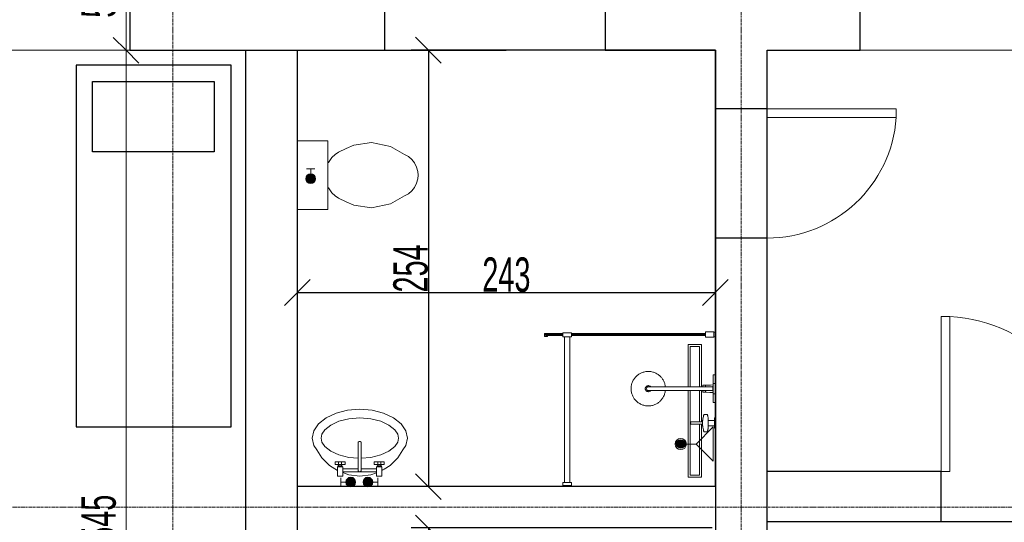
# Model space of a CAD drawing. Header units: millimetres. Extents: x -56965 to 15328, y -25411 to 16900.
# Tile 53 of 69: x -14872 to -9156, y -647 to 2273. Entities that reach past the tile are written whole.
import ezdxf
from ezdxf.lldxf.tags import DXFTag

# ---------------------------------------------------------------- set-up
doc = ezdxf.new("R2010")
doc.units = ezdxf.units.MM
doc.linetypes.add('Linia siatki', pattern=[22.225, 12.7, -3.175, 3.175, -3.175])
for name, color, linetype, lineweight in [('A-ANNO-DIMS', 7, 'Continuous', 5), ('A-ANNO-DIMS-100', 7, 'Continuous', 5), ('A-DETL-GENF', 7, 'Continuous', 5), ('A-DOOR', 7, 'Continuous', 5), ('A-WALL', 7, 'Continuous', 5), ('IS_Odbiorniki', 7, 'SOLID', 18), ('P-SANR-FIXT', 7, 'Continuous', 5), ('S-GRID', 7, 'Continuous', 5)]:
    doc.layers.add(name, color=color, linetype=linetype, lineweight=lineweight)
doc.layers.add('Default', color=7, linetype='Continuous')
doc.layers.add('IS_Ciepła_woda', color=1, linetype='DASHDOT', lineweight=30, true_color=0xff0000)
doc.styles.add('Arial_4', font='arial.ttf', dxfattribs={"width": 0.6, "height": 200})
tags = doc.linetypes.add('DASHDOT', pattern=[20, 10, -5, 0, -5]).pattern_tags.tags
tags[10:11] = [DXFTag(74, 4), DXFTag(75, 0), DXFTag(340, '0'), DXFTag(46, 0.0), DXFTag(50, 0.0), DXFTag(44, 0.0), DXFTag(45, 0.0)]
tags[8:9] = [DXFTag(74, 4), DXFTag(75, 0), DXFTag(340, '0'), DXFTag(46, 0.0), DXFTag(50, 0.0), DXFTag(44, 0.0), DXFTag(45, 0.0)]
tags[6:7] = [DXFTag(74, 4), DXFTag(75, 0), DXFTag(340, '0'), DXFTag(46, 0.0), DXFTag(50, 0.0), DXFTag(44, 0.0), DXFTag(45, 0.0)]
tags[4:5] = [DXFTag(74, 4), DXFTag(75, 0), DXFTag(340, '0'), DXFTag(46, 0.0), DXFTag(50, 0.0), DXFTag(44, 0.0), DXFTag(45, 0.0)]
tags = doc.linetypes.add('SOLID', pattern=[10, 10, 0]).pattern_tags.tags
tags[6:7] = [DXFTag(74, 4), DXFTag(75, 0), DXFTag(340, '0'), DXFTag(46, 0.0), DXFTag(50, 0.0), DXFTag(44, 0.0), DXFTag(45, 0.0)]
tags[4:5] = [DXFTag(74, 4), DXFTag(75, 0), DXFTag(340, '0'), DXFTag(46, 0.0), DXFTag(50, 0.0), DXFTag(44, 0.0), DXFTag(45, 0.0)]
doc.dimstyles.get("Standard").update_dxf_attribs({"dimtxt": 0.18, "dimasz": 0.18, "dimexe": 0.18, "dimexo": 0.0625, "dimgap": 0.09, "dimtad": 0, "dimtih": 1, "dimtoh": 1, "dimdec": 4, "dimzin": 0, "dimdsep": 46, "dimtxsty": 'Standard', "dimcen": 0.09, "dimadec": 0, "dimazin": 0, "dimtfac": 1, "dimtdec": 4, "dimtofl": 0, "dimtmove": 0, "dimatfit": 3, "dimfxl": 1, "dimtolj": 1, "dimtzin": 0, "dimarcsym": 0})
doc.dimstyles.new('standard_wielkość_otworów', dxfattribs={"dimscale": 304.8, "dimtxt": 204.05188, "dimasz": 0.492126, "dimexe": 0.328084, "dimexo": 0.0625, "dimgap": 0, "dimtad": 1, "dimdec": 0, "dimlfac": 0.1, "dimzin": 0, "dimdsep": 46, "dimtxsty": 'Arial_4', "dimblk1": 'OBLIQUE', "dimblk2": 'OBLIQUE', "dimsah": 1, "dimcen": 0.09, "dimazin": 0, "dimtfac": 1, "dimtdec": 4, "dimtix": 1, "dimtmove": 0, "dimatfit": 3, "dimfxl": 0.328084, "dimfxlon": 1, "dimtvp": 1, "dimtolj": 1, "dimtzin": 0, "dimarcsym": 2})

# ---------------------------------------------------------------- blocks, each defined once
blk = doc.blocks.new('M_Jednoskrzydłowe płytowe - 90-1438748-PARTER')
at = {"layer": 'A-DOOR'}
for p, q in [((399, 145), (399, 1045.2)), ((450, 1045.2), (399, 1045.2)), ((450, 145), (450, 1045.2)), ((450, 145), (399, 145))]:
    blk.add_line(p, q, dxfattribs=at)
blk.add_arc((450, 145), 901.7, 93.2424, 180, dxfattribs=at)
blk = doc.blocks.new('DIMBLOCK264-PARTER')
at = {"layer": 'A-ANNO-DIMS-100', "color": 250, "true_color": 0x303030, "transparency": 16777216}
for p, q in [((-14255, 2095.6), (-14330, 2170.6)), ((-14255, 2095.6), (-14355, 2095.6)), ((-14255, -3354.4), (-14255, 2095.6)), ((-14255, 2095.6), (-14180, 2020.6)), ((-14255, 2095.6), (-14155, 2095.6)), ((-14255, -3354.4), (-14330, -3279.4)), ((-14255, -3354.4), (-14355, -3354.4)), ((-14255, -3354.4), (-14180, -3429.4)), ((-14255, -3354.4), (-14155, -3354.4))]:
    blk.add_line(p, q, dxfattribs=at)
at = {"layer": 'A-ANNO-DIMS-100', "color": 0, "transparency": 16777216, "insert": (-14514.7, -766), "char_height": 200, "width": 327.739, "attachment_point": 1, "rotation": 90, "line_spacing_factor": 0.941778, "style": 'Arial_4'}
blk.add_mtext('545', dxfattribs=at)
blk = doc.blocks.new('_Oblique')
at = {"color": 0, "linetype": 'ByBlock', "lineweight": -2}
blk.add_line((-0.5, -0.5), (0.5, 0.5), dxfattribs=at)
blk = doc.blocks.new('DIMBLOCK265-PARTER')
at = {"layer": 'A-ANNO-DIMS-100', "color": 250, "true_color": 0x303030, "transparency": 16777216}
for p, q in [((-14255, 2655.6), (-14330, 2730.6)), ((-14255, 2655.6), (-14355, 2655.6)), ((-14255, 2095.6), (-14255, 2655.6)), ((-14255, 2655.6), (-14180, 2580.6)), ((-14255, 2655.6), (-14155, 2655.6)), ((-14255, 2095.6), (-14330, 2170.6)), ((-14255, 2095.6), (-14355, 2095.6)), ((-14255, 2095.6), (-14180, 2020.6)), ((-14255, 2095.6), (-14155, 2095.6))]:
    blk.add_line(p, q, dxfattribs=at)
at = {"layer": 'A-ANNO-DIMS-100', "color": 0, "transparency": 16777216, "insert": (-14514.7, 2284.6), "char_height": 200, "width": 218.492, "attachment_point": 1, "rotation": 90, "line_spacing_factor": 0.941778, "style": 'Arial_4'}
blk.add_mtext('56', dxfattribs=at)
blk = doc.blocks.new('Sanitary_Showers_Roca_T-500-Pack-Basic-Thermostatic - T-500 Pack Basic Thermostatic-822852-Rzut Parteru')
at = {"layer": 'A-DETL-GENF'}
for p, q in [((63, 0), (-4.7, 0)), ((-4.7, 0), (-4.7, -13)), ((85.3, 0), (63, 0)), ((155.3, 0), (85.3, 0)), ((-174.7, -47), (-175.3, -48)), ((-175.3, -48), (-175.3, -65.1)), ((-173.9, -46.4), (-174.7, -47)), ((-172.8, -45.9), (-173.9, -46.4)), ((-171.4, -45.4), (-172.8, -45.9)), ((-169.8, -44.9), (-171.4, -45.4)), ((-167.8, -44.5), (-169.8, -44.9)), ((-165.6, -44), (-167.8, -44.5)), ((-163.2, -43.6), (-165.6, -44)), ((-160.5, -43.2), (-163.2, -43.6)), ((-157.6, -42.8), (-160.5, -43.2)), ((-154.4, -42.5), (-157.6, -42.8)), ((-123.6, -0.1), (-154.7, -0.1)), ((-154.7, -0.1), (-154.7, -6.1)), ((-154.7, -6.1), (-140.7, -6.1)), ((-151.1, -42.2), (-154.4, -42.5)), ((-147.7, -41.9), (-151.1, -42.2)), ((-144.1, -41.7), (-147.7, -41.9)), ((-140.7, -41.5), (-144.1, -41.7)), ((-140.7, -6.1), (-140.7, -41.5)), ((-140.7, -6.1), (-108.7, -6.1)), ((-134.3, -41.3), (-140.7, -41.5)), ((-127.9, -41.2), (-134.3, -41.3)), ((-121.5, -41.2), (-127.9, -41.2)), ((-94.7, -0.1), (-123.6, -0.1)), ((-115.1, -41.3), (-121.5, -41.2)), ((-108.7, -41.5), (-115.1, -41.3)), ((-108.7, -41.5), (-108.7, -6.1)), ((-108.7, -6.1), (-94.7, -6.1)), ((-105.4, -41.7), (-108.7, -41.5)), ((-101.8, -41.9), (-105.4, -41.7)), ((-98.3, -42.2), (-101.8, -41.9)), ((-95, -42.5), (-98.3, -42.2)), ((-91.9, -42.8), (-95, -42.5)), ((-94.7, -6.1), (-94.7, -0.1)), ((-89, -43.2), (-91.9, -42.8)), ((-86.3, -43.6), (-89, -43.2)), ((-83.8, -44), (-86.3, -43.6)), ((-81.6, -44.4), (-83.8, -44)), ((-79.7, -44.9), (-81.6, -44.4)), ((-78, -45.4), (-79.7, -44.9)), ((-76.6, -45.9), (-78, -45.4)), ((-75.5, -46.4), (-76.6, -45.9)), ((-74.8, -46.9), (-75.5, -46.4)), ((-74.1, -48), (-74.8, -46.9)), ((-74.1, -65.1), (-74.1, -48)), ((-4.7, -13), (53.8, -13)), ((45.3, -0.1), (45.3, -12.1)), ((45.3, -12.1), (105.3, -12.1)), ((53.8, -13), (54, -29.1)), ((53.8, -13), (61.3, -13)), ((54, -29.1), (54, -31.8)), ((54, -31.8), (54.3, -52.5)), ((54.3, -52.5), (54.7, -73.3)), ((61.3, -12.1), (61.3, -14.6)), ((61.3, -14.6), (89.3, -14.6)), ((64.2, -57), (63.4, -57.2)), ((65, -56.7), (64.2, -57)), ((65, -14.6), (65, -73.3)), ((89.3, -12.1), (75.3, -12.1)), ((85.6, -73.3), (85.6, -14.6)), ((86.4, -56.9), (85.6, -56.7)), ((87.2, -57.2), (86.4, -56.9)), ((89.3, -14.6), (89.3, -12.1)), ((96.8, -13), (89.3, -13)), ((95.8, -73.3), (96.3, -52.5)), ((96.3, -52.5), (96.5, -31.8)), ((96.5, -29.1), (96.8, -13)), ((96.5, -31.8), (96.5, -29.1)), ((96.8, -13), (155.3, -13)), ((105.3, -12.1), (105.3, -0.1)), ((155.3, -13), (155.3, 0)), ((-175.3, -65.1), (-174.7, -66.2)), ((-174.7, -66.2), (-173.9, -66.7)), ((-173.9, -66.7), (-172.8, -67.2)), ((-172.8, -67.2), (-171.4, -67.7)), ((-171.4, -67.7), (-169.8, -68.2)), ((-169.8, -68.2), (-167.8, -68.7)), ((-167.8, -68.7), (-165.5, -69.1)), ((-165.5, -69.1), (-164, -69.6)), ((-164, -69.6), (-163.1, -69.8)), ((-163.1, -69.8), (-156.8, -71.3)), ((-156.8, -71.3), (-155.8, -71.5)), ((-155.8, -71.5), (-154.8, -71.7)), ((-154.8, -71.7), (-149.8, -72.7)), ((-149.8, -72.7), (-148.9, -72.8)), ((-148.9, -72.8), (-147.9, -73)), ((-147.9, -73), (-146.8, -73.1)), ((-146.8, -73.1), (-142.4, -73.8)), ((-142.4, -73.8), (-141.6, -73.9)), ((-141.6, -73.9), (-140.6, -74)), ((-140.6, -74), (-139.6, -74.1)), ((-139.6, -74.1), (-138.6, -74.2)), ((-138.6, -74.2), (-137.6, -74.3)), ((-137.6, -74.3), (-136.5, -74.3)), ((-136.5, -74.3), (-133.6, -74.6)), ((-133.6, -74.6), (-132.8, -74.6)), ((-132.8, -74.6), (-131.7, -74.7)), ((-131.7, -74.7), (-131.7, -80.5)), ((-131.7, -74.7), (-128.9, -74.8)), ((-131.7, -80.5), (-131.7, -86)), ((-131.7, -86), (-131.7, -88.8)), ((-131.7, -88.8), (-131.7, -91.8)), ((-131.7, -91.8), (-131.7, -96.5)), ((-131.7, -96.5), (-131.7, -101.5)), ((-131.7, -101.5), (-131.7, -116.3)), ((-128.9, -74.8), (-126.1, -74.9)), ((-126.1, -74.9), (-123.3, -74.9)), ((-123.3, -74.9), (-120.5, -74.8)), ((-120.5, -74.8), (-117.7, -74.7)), ((-117.7, -74.7), (-116.7, -74.6)), ((-117.7, -109.6), (-117.7, -74.7)), ((-117.7, -121.5), (-117.7, -109.6)), ((-116.7, -74.6), (-115.8, -74.6)), ((-115.8, -74.6), (-112.9, -74.3)), ((-112.9, -74.3), (-111.8, -74.3)), ((-111.8, -74.3), (-110.8, -74.2)), ((-110.8, -74.2), (-109.8, -74.1)), ((-109.8, -74.1), (-108.8, -74)), ((-108.8, -74), (-107.9, -73.9)), ((-107.9, -73.9), (-107, -73.7)), ((-107, -73.7), (-102.6, -73.1)), ((-102.6, -73.1), (-101.5, -73)), ((-101.5, -73), (-100.5, -72.8)), ((-100.5, -72.8), (-99.6, -72.7)), ((-99.6, -72.7), (-94.7, -71.7)), ((-94.7, -71.7), (-93.6, -71.5)), ((-93.6, -71.5), (-92.6, -71.3)), ((-92.6, -71.3), (-86.4, -69.8)), ((-86.4, -69.8), (-85.4, -69.5)), ((-85.4, -69.5), (-83.9, -69.1)), ((-83.9, -69.1), (-81.6, -68.6)), ((-81.6, -68.6), (-79.6, -68.2)), ((-79.6, -68.2), (-78, -67.7)), ((-78, -67.7), (-76.6, -67.2)), ((-76.6, -67.2), (-75.5, -66.7)), ((-75.5, -66.7), (-74.8, -66.1)), ((-74.8, -66.1), (-74.1, -65.1)), ((54.4, -57.9), (65, -57.9)), ((54.7, -73.3), (65, -73.3)), ((60.3, -57.9), (59.5, -57.9)), ((60.3, -73.2), (59.5, -73.3)), ((61.1, -57.8), (60.3, -57.9)), ((61.1, -73.1), (60.3, -73.2)), ((61.9, -57.6), (61.1, -57.8)), ((61.9, -73), (61.1, -73.1)), ((62.6, -57.4), (61.9, -57.6)), ((62.6, -72.8), (61.9, -73)), ((63.4, -57.2), (62.6, -57.4)), ((63.4, -72.6), (62.6, -72.8)), ((64.2, -72.3), (63.4, -72.6)), ((65, -72.1), (64.2, -72.3)), ((65, -73.3), (64.8, -290.3)), ((85.6, -57.9), (96.2, -57.9)), ((86.4, -72.3), (85.6, -72)), ((85.6, -290.3), (85.6, -73.3)), ((85.6, -73.3), (95.8, -73.3)), ((87.2, -72.5), (86.4, -72.3)), ((88, -57.4), (87.2, -57.2)), ((88, -72.7), (87.2, -72.5)), ((88.8, -57.6), (88, -57.4)), ((88.8, -72.9), (88, -72.7)), ((89.6, -57.8), (88.8, -57.6)), ((89.6, -73.1), (88.8, -72.9)), ((90.4, -57.9), (89.6, -57.8)), ((90.4, -73.2), (89.6, -73.1)), ((91.3, -57.9), (90.4, -57.9)), ((91.3, -73.3), (90.4, -73.2)), ((-131.7, -116.3), (-131.7, -138.6)), ((-131.7, -138.6), (-131.5, -139.9)), ((-131.5, -139.9), (-131.1, -141.1)), ((-131.1, -141.1), (-130.4, -142.3)), ((-130.4, -142.3), (-129.5, -143.4)), ((-129.5, -143.4), (-127.2, -144.9)), ((-127.2, -144.9), (-126, -145.3)), ((-126, -145.3), (-124.7, -145.5)), ((-124.7, -145.5), (-123.4, -145.3)), ((-123.4, -145.3), (-122.1, -144.9)), ((-122.1, -144.9), (-119.9, -143.3)), ((-119.9, -143.3), (-119, -142.3)), ((-119, -142.3), (-118.3, -141.1)), ((-118.3, -141.1), (-117.8, -139.9)), ((-117.8, -139.9), (-117.7, -138.6)), ((-117.7, -130.3), (-117.7, -121.5)), ((-117.7, -136.7), (-117.7, -130.3)), ((-117.7, -138.6), (-117.7, -136.7)), ((-12.8, -342.5), (-15, -346.7)), ((-10.6, -338.5), (-12.8, -342.5)), ((-8.2, -334.6), (-10.6, -338.5)), ((-5.6, -331), (-8.2, -334.6)), ((-2.9, -327.4), (-5.6, -331)), ((0, -324), (-2.9, -327.4)), ((3.1, -320.6), (0, -324)), ((6.4, -317.2), (3.1, -320.6)), ((10, -314.1), (6.4, -317.2)), ((13.7, -311), (10, -314.1)), ((17.6, -308.1), (13.7, -311)), ((21.7, -305.3), (17.6, -308.1)), ((26, -302.8), (21.7, -305.3)), ((30.4, -300.4), (26, -302.8)), ((35, -298.2), (30.4, -300.4)), ((39.7, -296.3), (35, -298.2)), ((44.6, -294.6), (39.7, -296.3)), ((49.5, -293.1), (44.6, -294.6)), ((54.6, -291.9), (49.5, -293.1)), ((59.6, -291), (54.6, -291.9)), ((64.8, -290.3), (59.6, -291)), ((65, -290.3), (65, -385.5)), ((90.3, -290.9), (85.6, -290.3)), ((85.6, -385.5), (85.6, -290.3)), ((95.3, -291.8), (90.3, -290.9)), ((100.2, -292.9), (95.3, -291.8)), ((104.9, -294.3), (100.2, -292.9)), ((109.5, -295.8), (104.9, -294.3)), ((114, -297.6), (109.5, -295.8)), ((118.4, -299.5), (114, -297.6)), ((122.5, -301.6), (118.4, -299.5)), ((126.6, -303.9), (122.5, -301.6)), ((130.4, -306.3), (126.6, -303.9)), ((134.1, -308.9), (130.4, -306.3)), ((137.6, -311.6), (134.1, -308.9)), ((141.1, -314.5), (137.6, -311.6)), ((144.5, -317.6), (141.1, -314.5)), ((147.8, -320.9), (144.5, -317.6)), ((151, -324.4), (147.8, -320.9)), ((154.1, -328.2), (151, -324.4)), ((157, -332.1), (154.1, -328.2)), ((159.7, -336.2), (157, -332.1)), ((162.3, -340.5), (159.7, -336.2)), ((164.7, -344.9), (162.3, -340.5)), ((-24.6, -384.8), (-24.7, -390)), ((-24.7, -390), (-24.6, -395.1)), ((-24.2, -379.7), (-24.6, -384.8)), ((-24.6, -395.1), (-24.2, -400.3)), ((-23.6, -374.7), (-24.2, -379.7)), ((-22.7, -369.8), (-23.6, -374.7)), ((-21.6, -364.9), (-22.7, -369.8)), ((-20.2, -360.1), (-21.6, -364.9)), ((-18.7, -355.5), (-20.2, -360.1)), ((-16.9, -351), (-18.7, -355.5)), ((-15, -346.7), (-16.9, -351)), ((58.2, -386.3), (57.8, -388.8)), ((57.8, -388.8), (57.9, -391.4)), ((57.9, -391.4), (58.3, -393.9)), ((58.9, -383.8), (58.2, -386.3)), ((58.3, -393.9), (59.1, -396.4)), ((59.9, -381.4), (58.9, -383.8)), ((59.1, -396.4), (60.3, -398.7)), ((61.3, -379.3), (59.9, -381.4)), ((60.3, -398.7), (61.7, -400.8)), ((63, -377.3), (61.3, -379.3)), ((65, -375.6), (63, -377.3)), ((65, -385.5), (65.3, -392.3)), ((65.3, -392.3), (69, -397.9)), ((69, -397.9), (75.3, -400.1)), ((75.3, -400.1), (81.6, -397.9)), ((81.6, -397.9), (85.3, -392.3)), ((85.3, -392.3), (85.6, -385.5)), ((87.6, -377.3), (85.6, -375.6)), ((89.3, -379.3), (87.6, -377.3)), ((88.8, -400.8), (90.3, -398.7)), ((90.7, -381.4), (89.3, -379.3)), ((90.3, -398.7), (91.5, -396.4)), ((91.7, -383.8), (90.7, -381.4)), ((91.5, -396.4), (92.3, -393.9)), ((92.4, -386.3), (91.7, -383.8)), ((92.3, -393.9), (92.7, -391.4)), ((92.8, -388.8), (92.4, -386.3)), ((92.7, -391.4), (92.8, -388.8)), ((166.8, -349.5), (164.7, -344.9)), ((168.8, -354.2), (166.8, -349.5)), ((170.5, -359.1), (168.8, -354.2)), ((171.9, -364), (170.5, -359.1)), ((173.1, -369), (171.9, -364)), ((174.1, -374.1), (173.1, -369)), ((174.7, -379.3), (174.1, -374.1)), ((174.2, -404.8), (174.8, -399.8)), ((175.1, -384.4), (174.7, -379.3)), ((174.8, -399.8), (175.2, -394.7)), ((175.3, -389.6), (175.1, -384.4)), ((175.2, -394.7), (175.3, -389.6)), ((-24.2, -400.3), (-23.5, -405.4)), ((-23.5, -405.4), (-22.5, -410.5)), ((-22.5, -410.5), (-21.3, -415.5)), ((-21.3, -415.5), (-19.9, -420.5)), ((-19.9, -420.5), (-18.2, -425.3)), ((-18.2, -425.3), (-16.2, -430)), ((-16.2, -430), (-14.1, -434.6)), ((-14.1, -434.6), (-11.7, -439.1)), ((-11.7, -439.1), (-9.1, -443.3)), ((-9.1, -443.3), (-6.4, -447.5)), ((-6.4, -447.5), (-3.5, -451.4)), ((-3.5, -451.4), (-0.4, -455.1)), ((-0.4, -455.1), (2.8, -458.6)), ((61.7, -400.8), (63.5, -402.7)), ((63.5, -402.7), (65.5, -404.3)), ((65.5, -404.3), (67.8, -405.6)), ((67.8, -405.6), (70.2, -406.5)), ((70.2, -406.5), (72.7, -407.1)), ((72.7, -407.1), (75.3, -407.3)), ((75.3, -407.3), (77.9, -407.1)), ((77.9, -407.1), (80.4, -406.5)), ((80.4, -406.5), (82.8, -405.6)), ((82.8, -405.6), (85, -404.3)), ((85, -404.3), (87.1, -402.7)), ((87.1, -402.7), (88.8, -400.8)), ((147.5, -459), (150.6, -455.6)), ((150.6, -455.6), (153.5, -452.1)), ((153.5, -452.1), (156.2, -448.5)), ((156.2, -448.5), (158.7, -444.9)), ((158.7, -444.9), (161.1, -441)), ((161.1, -441), (163.4, -437)), ((163.4, -437), (165.5, -432.8)), ((165.5, -432.8), (167.5, -428.5)), ((167.5, -428.5), (169.2, -424)), ((169.2, -424), (170.8, -419.4)), ((170.8, -419.4), (172.1, -414.6)), ((172.1, -414.6), (173.3, -409.8)), ((173.3, -409.8), (174.2, -404.8)), ((2.8, -458.6), (6.1, -461.9)), ((6.1, -461.9), (9.5, -465.1)), ((9.5, -465.1), (13, -468)), ((13, -468), (16.5, -470.7)), ((16.5, -470.7), (20.2, -473.2)), ((20.2, -473.2), (24, -475.6)), ((24, -475.6), (28, -477.9)), ((28, -477.9), (32.2, -480)), ((32.2, -480), (36.6, -482)), ((36.6, -482), (41, -483.7)), ((41, -483.7), (45.7, -485.3)), ((45.7, -485.3), (50.4, -486.6)), ((50.4, -486.6), (55.3, -487.7)), ((55.3, -487.7), (60.2, -488.6)), ((60.2, -488.6), (65.3, -489.3)), ((65.3, -489.3), (70.4, -489.6)), ((70.4, -489.6), (75.5, -489.8)), ((75.5, -489.8), (80.6, -489.6)), ((80.6, -489.6), (85.8, -489.2)), ((85.8, -489.2), (90.9, -488.5)), ((90.9, -488.5), (96, -487.6)), ((96, -487.6), (101.1, -486.4)), ((101.1, -486.4), (106, -484.9)), ((106, -484.9), (110.8, -483.2)), ((110.8, -483.2), (115.6, -481.3)), ((115.6, -481.3), (120.2, -479.1)), ((120.2, -479.1), (124.6, -476.8)), ((124.6, -476.8), (128.9, -474.2)), ((128.9, -474.2), (133, -471.4)), ((133, -471.4), (136.9, -468.5)), ((136.9, -468.5), (140.6, -465.5)), ((140.6, -465.5), (144.1, -462.3)), ((144.1, -462.3), (147.5, -459))]:
    blk.add_line(p, q, dxfattribs=at)
blk = doc.blocks.new('Plumbing_Drainage_Roca_IN-WALL-950-IN-DRAIN-CHANNEL-Installatio - IN-WALL 950 IN-DRAIN CHANNEL - Installation drainage kit-V29-Rzut Parteru')
at = {"layer": 'A-DETL-GENF'}
for p, q in [((-385.7, 39.3), (-385.7, -38.1)), ((-78, 39.3), (-385.7, 39.3)), ((-78, 39.3), (-385.7, 39.3)), ((-385.7, 39.3), (-385.7, -38.1)), ((-78, 27.3), (-373.4, 27.3)), ((-373.4, 27.3), (-373.4, -26)), ((118.7, 39.3), (-63.9, 39.3)), ((118.7, 39.3), (-63.9, 39.3)), ((118.7, 27.3), (-63.9, 27.3)), ((385.8, 39.3), (139.3, 39.3)), ((385.8, 39.3), (139.3, 39.3)), ((373.6, 27.3), (139.3, 27.3)), ((373.6, -26), (373.6, 27.3)), ((385.8, -38.1), (385.8, 39.3)), ((385.8, -38.1), (385.8, 39.3)), ((-385.7, -38.1), (118.6, -38.1)), ((-385.7, -38.1), (118.6, -38.1)), ((-373.4, -26), (118.7, -26)), ((139.3, -26), (373.6, -26)), ((139.3, -38.1), (385.8, -38.1)), ((139.3, -38.1), (385.8, -38.1))]:
    blk.add_line(p, q, dxfattribs=at)
blk = doc.blocks.new('Sanitary_Shower-screens_Shower-wall-Square_100_GB51SRWL10 _1_ - 1000 mm_ Chromed Profiles-830542-Rzut Parteru')
at = {"layer": 'P-SANR-FIXT', "color": 13, "true_color": 0xcb6b69}
for p, q in [((11, 898), (1, 898)), ((1, 870), (11, 870)), ((11, 899), (11, 898)), ((11, 898), (11, 870)), ((11, 870), (11, 869)), ((56.5, 900), (12, 900)), ((12, 868), (56.5, 868)), ((58, 869.5), (58, 898.5)), ((837, 890.5), (58, 890.5)), ((58, 890.5), (58, 877.5)), ((837, 887), (58, 887)), ((58, 887), (58, 881)), ((58, 881), (837, 881)), ((58, 877.5), (837, 877.5)), ((887, 893), (837, 893)), ((837, 893), (837, 870)), ((837, 870), (887, 870)), ((846.5, 870), (846.5, 23)), ((877.5, 23), (877.5, 870)), ((887, 870), (887, 893)), ((993.5, 890.5), (887, 890.5)), ((991.5, 887), (887, 887)), ((887, 881), (991.5, 881)), ((887, 877.5), (981.3, 877.5)), ((977.8, 872.6), (991.1, 871.2)), ((981.1, 876.9), (978.3, 877.2)), ((980, 888.6), (979.9, 887.1)), ((979.9, 887.1), (991.8, 888.3)), ((991.8, 879.7), (979.9, 880.9)), ((979.9, 880.9), (979.9, 879.8)), ((979.9, 879.8), (981.8, 879.6)), ((991.4, 889.5), (980, 888.6)), ((981.8, 879.6), (981.1, 876.9)), ((988.9, 876), (989.6, 878.9)), ((991.5, 875.7), (988.9, 876)), ((989.3, 877.5), (993.5, 877.5)), ((989.6, 878.9), (991.3, 878.6)), ((991.5, 881), (991.5, 887)), ((991.8, 888.3), (991.8, 879.7)), ((993, 880.1), (993, 888)), ((993.5, 877.5), (993.5, 890.5)), ((846.5, 23), (837, 23)), ((837, 23), (837, 0)), ((837, 0), (887, 0)), ((838, 6), (888, 6)), ((846.5, 23), (877.5, 23)), ((887, 23), (877.5, 23)), ((887, 0), (887, 23))]:
    blk.add_line(p, q, dxfattribs=at)
for centre, radius, start, end in [((12, 899), 1, 90, 180), ((12, 869), 1, 180, 270), ((56.5, 898.5), 1.5, 0, 90), ((56.5, 869.5), 1.5, 270, 360), ((978, 874.9), 2.29, 83.0727, 263.758), ((991.3, 873.5), 2.28, 263.758, 84.1208), ((991.5, 880.1), 1.52, 261.8239, 359.9691), ((991.5, 888), 1.51, 2.4505, 94.355)]:
    blk.add_arc(centre, radius, start, end, dxfattribs=at)
blk = doc.blocks.new('A$C4DF32C06')
at = {"layer": 'IS_Odbiorniki', "ltscale": 10}
h = blk.add_hatch(color=256, dxfattribs=at)
h.dxf.hatch_style = 1
edge = h.paths.add_edge_path()
edge.add_arc((28.2, 28.2), 28.2, 0, 360)
for points in [[(56.5, 28.2), (86.6, 28.2), (86.6, 52.7)], [(56.5, 28.2), (86.6, 28.2), (86.6, 3.8)]]:
    blk.add_lwpolyline(points, dxfattribs=at)
blk.add_circle((28.2, 28.2), 28.2, dxfattribs=at)
blk = doc.blocks.new('M_Jednoskrzydłowe płytowe - 75-1438897-PARTER')
at = {"layer": 'A-DOOR'}
for p, q in [((324, -150), (324, -900)), ((375, -150), (324, -150)), ((375, -150), (375, -900)), ((375, -900), (324, -900))]:
    blk.add_line(p, q, dxfattribs=at)
blk.add_arc((375, -150), 751.7, 180, 266.1097, dxfattribs=at)
blk = doc.blocks.new('*D589')
at = {"color": 0, "lineweight": -2, "transparency": 16777216}
for p, q in [((-13260.3, -439.3), (-13260.3, 2095.8)), ((-13260.1, 2095.6), (-12047.7, 2095.6)), ((-10833.6, 2095.6), (-12046.1, 2095.6)), ((-10833.4, -439.3), (-10833.4, 2095.8))]:
    blk.add_line(p, q, dxfattribs=at)
at = {"color": 0, "transparency": 16777216}
for points in [[(-13260.1, 2095.6), (-13260.1, 2095.6), (-13260.3, 2095.6)], [(-10833.6, 2095.6), (-10833.6, 2095.6), (-10833.4, 2095.6)]]:
    blk.add_solid(points, dxfattribs=at)
at = {"layer": 'Defpoints', "color": 0, "transparency": 16777216}
for p in [(-10833.4, 2095.6), (-13260.3, -439.4), (-10833.4, -439.4)]:
    blk.add_point(p, dxfattribs=at)
at = {"color": 0, "transparency": 16777216, "insert": (-12046.9, 2095.6), "char_height": 0.18, "attachment_point": 5}
blk.add_mtext('\\A1;2426.8989', dxfattribs=at)
blk = doc.blocks.new('*D590')
at = {"layer": 'A-ANNO-DIMS', "color": 0, "lineweight": -2, "transparency": 16777216}
for p, q in [((-13260.3, -420.4), (-13260.3, 788.6)), ((-10833.4, -420.4), (-10833.4, 788.6)), ((-13260.3, 688.6), (-10833.4, 688.6))]:
    blk.add_line(p, q, dxfattribs=at)
at = {"layer": 'Defpoints', "color": 0, "transparency": 16777216}
for p in [(-10833.4, 688.6), (-13260.3, -439.4), (-10833.4, -439.4)]:
    blk.add_point(p, dxfattribs=at)
at = {"layer": 'A-ANNO-DIMS', "color": 0, "lineweight": -2, "transparency": 16777216, "xscale": 150, "yscale": 150, "zscale": 150, "rotation": 180}
blk.add_blockref('_Oblique', (-13260.3, 688.6), dxfattribs=at)
at = {"layer": 'A-ANNO-DIMS', "color": 0, "lineweight": -2, "transparency": 16777216, "xscale": 150, "yscale": 150, "zscale": 150}
blk.add_blockref('_Oblique', (-10833.4, 688.6), dxfattribs=at)
at = {"layer": 'A-ANNO-DIMS', "color": 0, "transparency": 16777216, "insert": (-12046.9, 790.8), "char_height": 200, "attachment_point": 5, "style": 'Arial_4'}
blk.add_mtext('\\A1;243', dxfattribs=at)
blk = doc.blocks.new('*D592')
at = {"layer": 'A-ANNO-DIMS', "color": 0, "lineweight": -2, "transparency": 16777216}
for p, q in [((-10852.5, -679.4), (-12599.9, -679.4)), ((-12499.9, -679.4), (-12499.9, -3354.4)), ((-10852.5, -3354.4), (-12599.9, -3354.4))]:
    blk.add_line(p, q, dxfattribs=at)
at = {"layer": 'Defpoints', "color": 0, "transparency": 16777216}
for p in [(-10833.4, -679.4), (-12499.9, -3354.4), (-10833.4, -3354.4)]:
    blk.add_point(p, dxfattribs=at)
at = {"layer": 'A-ANNO-DIMS', "color": 0, "lineweight": -2, "transparency": 16777216, "xscale": 150, "yscale": 150, "zscale": 150}
for p, rotation in [((-12499.9, -679.4), 90), ((-12499.9, -3354.4), 270)]:
    blk.add_blockref('_Oblique', p, dxfattribs=dict(at, rotation=rotation))
at = {"layer": 'A-ANNO-DIMS', "color": 0, "transparency": 16777216, "insert": (-12602, -2016.9), "char_height": 200, "attachment_point": 5, "rotation": 90, "style": 'Arial_4'}
blk.add_mtext('\\A1;268', dxfattribs=at)
blk = doc.blocks.new('*D593')
at = {"layer": 'A-ANNO-DIMS', "color": 0, "lineweight": -2, "transparency": 16777216}
for p, q in [((-10852.5, 2095.8), (-12599.9, 2095.8)), ((-12499.9, 2095.8), (-12499.9, -439.4)), ((-10852.5, -439.4), (-12599.9, -439.4))]:
    blk.add_line(p, q, dxfattribs=at)
at = {"layer": 'Defpoints', "color": 0, "transparency": 16777216}
for p in [(-10833.4, 2095.8), (-12499.9, -439.4), (-10833.4, -439.4)]:
    blk.add_point(p, dxfattribs=at)
at = {"layer": 'A-ANNO-DIMS', "color": 0, "lineweight": -2, "transparency": 16777216, "xscale": 150, "yscale": 150, "zscale": 150}
for p, rotation in [((-12499.9, 2095.8), 90), ((-12499.9, -439.4), 270)]:
    blk.add_blockref('_Oblique', p, dxfattribs=dict(at, rotation=rotation))
at = {"layer": 'A-ANNO-DIMS', "color": 0, "transparency": 16777216, "insert": (-12602, 828.2), "char_height": 200, "attachment_point": 5, "rotation": 90, "style": 'Arial_4'}
blk.add_mtext('\\A1;254', dxfattribs=at)

msp = doc.modelspace()

# ---------------------------------------------------------------- hatches: boundary and pattern name
at = {"true_color": 0xed1f24}
h = msp.add_hatch(color=240, dxfattribs=at)
h.dxf.hatch_style = 1
edge = h.paths.add_edge_path()
edge.add_arc((-13182.64785, 1349.06354), 24.46739, 0, 360)
h = msp.add_hatch(color=240, dxfattribs=at)
h.dxf.hatch_style = 1
edge = h.paths.add_edge_path()
edge.add_arc((-11034.22917, -191.09871), 24.46739, 0, 360)
h = msp.add_hatch(color=240, dxfattribs=at)
h.dxf.hatch_style = 1
edge = h.paths.add_edge_path()
edge.add_arc((-12949.77711, -414.03154), 24.46739, 0, 360)
h = msp.add_hatch(color=240, dxfattribs=at)
h.dxf.hatch_style = 1
edge = h.paths.add_edge_path()
edge.add_arc((-12850.11974, -414.60221), 24.46739, 0, 360)

# ---------------------------------------------------------------- linework, layer by layer
for p, q in [((-13560.31496, -3354.40745), (-13560.31496, 2095.59255)), ((-13260.31496, -2392.40745), (-13260.31496, 2095.59255)), ((-13644.65029, 2008.66385), (-14544.65029, 2008.66385)), ((-14544.65029, 2008.66385), (-14544.65029, -91.33615)), ((-13644.65029, -91.33615), (-13644.65029, 2008.66385)), ((-10533.41602, 1756.07173), (-10833.41602, 1756.07173)), ((-10533.41602, 1004.38028), (-10833.41602, 1004.38028)), ((-14544.65029, -91.33615), (-13644.65029, -91.33615)), ((-9523.41602, -641.40745), (-9523.41602, -351.40745)), ((-10833.41602, -439.40745), (-13260.31496, -439.40745)), ((-10533.41602, -641.40745), (-8433.41602, -641.40745)), ((-10533.41602, -641.40745), (-9523.41602, -641.40745))]:
    msp.add_line(p, q)
msp.add_lwpolyline([(-14450.29049, 1914.28936), (-13744.24041, 1914.28936), (-13744.24041, 1504.69747), (-14450.29049, 1504.69747)], close=True)
at = {"color": 240, "true_color": 0xed1f24}
for centre in [(-13182.64785, 1349.06354), (-11034.22917, -191.09871), (-12949.77711, -414.03154), (-12850.11974, -414.60221)]:
    msp.add_circle(centre, 24.46739, dxfattribs=at)
at = {"layer": 'A-WALL', "lineweight": 25}
for p, q in [((-14233.41602, 2655.59255), (-14233.41602, 2095.59255)), ((-12753.41602, 2095.59255), (-12753.41602, 2655.59255)), ((-11473.41602, 2655.59255), (-11473.41602, 2095.59255)), ((-9993.41602, 2095.59255), (-9993.41602, 2655.59255)), ((-14233.41602, 2095.59255), (-13803.41602, 2095.59255)), ((-13803.41602, 2095.59255), (-12753.41602, 2095.59255)), ((-11473.41602, 2095.59255), (-10833.41602, 2095.59255)), ((-10833.41602, 2095.59255), (-10833.41602, -744.40745)), ((-10533.41602, 2095.59255), (-9993.41602, 2095.59255)), ((-10533.41602, -404.40745), (-10533.41602, 2095.59255)), ((-9523.41602, -351.40745), (-10533.41602, -351.40745)), ((-9523.41602, -641.40745), (-9523.41602, -351.40745)), ((-10533.41602, -5404.40745), (-10533.41602, -404.40745)), ((-10533.41602, -641.40745), (-10009.92256, -641.40745))]:
    msp.add_line(p, q, dxfattribs=at)
at = {"layer": 'A-WALL'}
for p, q in [((-14233.41602, 2095.59255), (-15513.41602, 2095.59255)), ((-11473.41602, 2095.59255), (-12753.41602, 2095.59255)), ((-8713.41602, 2095.59255), (-9993.41602, 2095.59255))]:
    msp.add_line(p, q, dxfattribs=at)
at = {"layer": 'Default', "color": 7, "lineweight": 15, "ltscale": 35, "transparency": 33554687}
for p, q in [((-13260.31496, 1569.91295), (-13084.30996, 1569.91295)), ((-13084.30996, 1569.91295), (-13084.30996, 1442.91513)), ((-12976.70509, 1524.91424), (-12932.80685, 1544.91254)), ((-12829.2732, 1559.9121), (-12932.80685, 1544.91254)), ((-12718.68232, 1536.91254), (-12829.2732, 1559.9121)), ((-13060.2184, 1471.91215), (-13041.76313, 1489.91299)), ((-13041.76313, 1489.91299), (-13020.58637, 1503.91213)), ((-13020.58637, 1503.91213), (-12976.70509, 1524.91424)), ((-12637.94306, 1489.91299), (-12718.68232, 1536.91254)), ((-12637.94306, 1489.91299), (-12615.96766, 1478.14868)), ((-13084.30996, 1442.91513), (-13084.30996, 1296.91265)), ((-13084.30996, 1442.91513), (-13079.2434, 1442.91513)), ((-13079.2434, 1442.91513), (-13060.2184, 1471.91215)), ((-12615.96766, 1478.14868), (-12596.55097, 1461.52809)), ((-12596.55097, 1461.52809), (-12580.53232, 1440.75659)), ((-12580.53232, 1440.75659), (-12568.56624, 1416.70742)), ((-12568.56624, 1416.70742), (-12561.18685, 1390.38611)), ((-12561.18685, 1390.38611), (-12559.33861, 1369.91304)), ((-12580.53232, 1299.0695), (-12568.56624, 1323.12036)), ((-12568.56624, 1323.12036), (-12561.18685, 1349.43658)), ((-12561.18685, 1349.43658), (-12559.33861, 1369.91304)), ((-12559.33861, 1369.91304), (-12558.69766, 1369.91304)), ((-13084.30996, 1296.91265), (-13084.30996, 1169.91314)), ((-13084.30996, 1296.91265), (-13079.2434, 1296.91265)), ((-13079.2434, 1296.91265), (-13060.2184, 1267.91394)), ((-13060.2184, 1267.91394), (-13041.76313, 1249.9131)), ((-12615.96766, 1261.6774), (-12637.94306, 1249.9131)), ((-12596.55097, 1278.298), (-12615.96766, 1261.6774)), ((-12596.55097, 1278.298), (-12580.53232, 1299.0695)), ((-13041.76313, 1249.9131), (-13020.58637, 1235.91395)), ((-13020.58637, 1235.91395), (-12976.70509, 1214.91184)), ((-12976.70509, 1214.91184), (-12932.80685, 1194.91355)), ((-12718.68232, 1202.91355), (-12829.2732, 1179.91398)), ((-12637.94306, 1249.9131), (-12718.68232, 1202.91355)), ((-13084.30996, 1169.91314), (-13260.31496, 1169.91314)), ((-12932.80685, 1194.91355), (-12829.2732, 1179.91398)), ((-12969.26907, 4.02294), (-13035.9244, -12.70787)), ((-12897.73709, 9.7474), (-12969.26907, 4.02294)), ((-12826.20512, 4.02294), (-12897.73709, 9.7474)), ((-12759.54979, -12.70787), (-12826.20512, 4.02294)), ((-13093.16557, -39.34287), (-13137.08586, -74.06774)), ((-13035.9244, -12.70787), (-13093.16557, -39.34287)), ((-12961.13342, -45.47767), (-13019.13763, -60.05672)), ((-12897.73709, -40.42808), (-12961.13342, -45.47767)), ((-12834.34416, -45.47767), (-12897.73709, -40.42808)), ((-12776.33995, -60.05672), (-12834.34416, -45.47767)), ((-12702.31201, -39.34287), (-12759.54979, -12.70787)), ((-12658.38833, -74.06774), (-12702.31201, -39.34287)), ((-13137.08586, -74.06774), (-13164.69415, -114.48145)), ((-13100.09732, -108.5603), (-13117.90486, -134.62557)), ((-13066.75779, -82.21017), (-13100.09732, -108.5603)), ((-13019.13763, -60.05672), (-13066.75779, -82.21017)), ((-12728.7164, -82.21017), (-12776.33995, -60.05672)), ((-12695.37687, -108.5603), (-12728.7164, -82.21017)), ((-12677.57272, -134.62557), (-12695.37687, -108.5603)), ((-12630.78004, -114.48145), (-12658.38833, -74.06774)), ((-13164.69415, -114.48145), (-13174.1117, -157.86422)), ((-13174.1117, -157.86422), (-13164.69415, -201.24699)), ((-13117.90486, -134.62557), (-13122.94767, -157.86422)), ((-13122.94767, -157.86422), (-13117.90486, -181.10287)), ((-12672.52652, -157.86422), (-12677.57272, -134.62557)), ((-12677.57272, -181.10287), (-12672.52652, -157.86422)), ((-12621.36249, -157.86422), (-12630.78004, -114.48145)), ((-12630.78004, -201.24699), (-12621.36249, -157.86422)), ((-13164.69415, -201.24699), (-13147.92434, -225.80145)), ((-13119.22406, -271.31902), (-13147.92434, -225.80145)), ((-13117.90486, -181.10287), (-13100.09732, -207.16814)), ((-13100.09732, -207.16814), (-13066.75779, -233.51828)), ((-12902.35261, -177.03166), (-12907.7142, -181.35213)), ((-12907.7142, -181.35213), (-12907.7142, -202.77645)), ((-12907.7142, -202.77645), (-12907.7142, -348.30584)), ((-12902.35261, -177.03166), (-12898.56117, -177.03166)), ((-12898.56117, -177.03166), (-12894.77313, -177.03166)), ((-12894.77313, -177.03166), (-12889.41154, -181.35213)), ((-12894.77313, -177.03166), (-12889.41154, -181.35213)), ((-12889.41154, -181.35213), (-12889.41154, -336.25159)), ((-12728.7164, -233.51828), (-12695.37687, -207.16814)), ((-12695.37687, -207.16814), (-12677.57272, -181.10287)), ((-12647.54985, -225.80145), (-12676.25013, -271.31902)), ((-12647.54985, -225.80145), (-12630.78004, -201.24699)), ((-13074.33048, -316.08882), (-13119.22406, -271.31902)), ((-13066.75779, -233.51828), (-13019.13763, -255.69037)), ((-13019.13763, -255.69037), (-12961.07916, -270.26943)), ((-12961.07916, -270.26943), (-12907.60907, -274.66112)), ((-12889.41154, -274.66112), (-12834.34416, -270.25247)), ((-12834.34416, -270.25247), (-12776.33995, -255.69037)), ((-12776.33995, -255.69037), (-12728.7164, -233.51828)), ((-12676.25013, -271.31902), (-12721.14371, -316.08882)), ((-13028.09396, -345.08753), (-13074.33048, -316.08882)), ((-13041.10964, -310.38132), (-13041.10964, -295.44618)), ((-13041.10964, -295.44618), (-13020.92483, -295.44618)), ((-13020.92483, -310.38132), (-13041.10964, -310.38132)), ((-13028.09396, -323.53943), (-13024.87565, -323.53943)), ((-13028.09396, -377.76747), (-13028.09396, -323.53943)), ((-13024.87565, -323.53943), (-13024.87565, -318.38301)), ((-13024.87565, -318.38301), (-13020.92483, -318.38301)), ((-13024.87565, -323.53943), (-13000.46871, -323.53943)), ((-13020.92483, -310.38132), (-13020.92483, -295.44618)), ((-13020.92483, -295.44618), (-13004.41615, -295.44618)), ((-13004.41615, -310.38132), (-13020.92483, -310.38132)), ((-13020.92483, -318.38301), (-13020.92483, -310.38132)), ((-13004.41615, -318.38301), (-13020.92483, -318.38301)), ((-13004.41615, -310.38132), (-13004.41615, -295.44618)), ((-13004.41615, -295.44618), (-12983.32586, -295.44618)), ((-12983.32586, -310.38132), (-13004.41615, -310.38132)), ((-13004.41615, -318.38301), (-13004.41615, -310.38132)), ((-13004.41615, -318.38301), (-13000.46871, -318.38301)), ((-13000.46871, -318.38301), (-13000.46871, -323.53943)), ((-13000.46871, -323.53943), (-12996.69084, -323.53943)), ((-12996.69084, -377.76747), (-12996.69084, -323.53943)), ((-12996.69084, -336.25159), (-12907.7142, -336.25159)), ((-12983.32586, -295.44618), (-12983.32586, -310.38132)), ((-12889.41154, -336.25159), (-12800.43489, -336.25159)), ((-12889.41154, -348.30584), (-12889.41154, -336.25159)), ((-12813.79987, -310.38132), (-12813.79987, -295.44618)), ((-12813.79987, -295.44618), (-12793.22506, -295.44618)), ((-12793.26576, -310.38132), (-12813.79987, -310.38132)), ((-12800.43489, -323.53943), (-12797.21319, -323.53943)), ((-12800.43489, -323.53943), (-12800.43489, -377.76747)), ((-12797.21319, -323.53943), (-12797.21319, -318.38301)), ((-12772.80795, -318.38301), (-12797.21319, -318.38301)), ((-12797.21319, -323.53943), (-12772.80795, -323.53943)), ((-12793.26576, -318.38301), (-12793.26576, -310.38132)), ((-12793.22506, -310.38132), (-12793.26576, -310.38132)), ((-12793.22506, -310.38132), (-12793.22506, -295.44618)), ((-12793.22506, -295.44618), (-12776.20091, -295.44618)), ((-12776.20091, -310.38132), (-12793.22506, -310.38132)), ((-12776.20091, -295.44618), (-12776.20091, -310.38132)), ((-12776.20091, -295.44618), (-12756.01609, -295.44618)), ((-12756.01609, -310.38132), (-12776.20091, -310.38132)), ((-12776.20091, -318.38301), (-12776.20091, -310.38132)), ((-12772.80795, -318.38301), (-12772.80795, -323.53943)), ((-12772.80795, -323.53943), (-12769.03177, -323.53943)), ((-12769.03177, -323.53943), (-12769.03177, -377.76747)), ((-12763.59218, -342.70517), (-12769.03177, -346.11848)), ((-12756.01609, -337.9574), (-12763.59218, -342.70517)), ((-12756.01609, -295.44618), (-12756.01609, -310.38132)), ((-12721.14371, -316.08882), (-12756.01609, -337.9574)), ((-12996.69084, -377.76747), (-13028.09396, -377.76747)), ((-12996.69084, -353.01801), (-12898.56117, -353.01801)), ((-12960.75021, -370.69159), (-12996.69084, -358.13882)), ((-12897.73709, -377.76747), (-12960.75021, -370.69159)), ((-12907.7142, -348.30584), (-12902.35261, -353.01801)), ((-12907.7142, -353.01801), (-12902.35261, -353.01801)), ((-12902.35261, -353.01801), (-12894.77313, -353.01801)), ((-12898.56117, -353.01801), (-12800.43489, -353.01801)), ((-12834.72738, -370.69159), (-12897.73709, -377.76747)), ((-12894.77313, -353.01801), (-12889.41154, -348.30584)), ((-12894.77313, -353.01801), (-12889.41154, -353.01801)), ((-12800.43489, -358.70686), (-12834.72738, -370.69159)), ((-12769.03177, -377.76747), (-12800.43489, -377.76747))]:
    msp.add_line(p, q, dxfattribs=at)
at = {"layer": 'IS_Odbiorniki', "ltscale": 10}
for points in [[(-10846.05016, -292.33186), (-10846.05016, -92.33186), (-10945.13273, -192.33186), (-10846.05016, -292.33186)], [(-10945.13273, -192.33186), (-11004.58227, -192.33186)]]:
    msp.add_lwpolyline(points, dxfattribs=at)
at = {"layer": 'IS_Odbiorniki', "ltscale": 10, "extrusion": (0, 0, -1)}
msp.add_ellipse((-11034.30704, -192.33186), major_axis=(-32.35057, 0), ratio=1, dxfattribs=at)
at = {"layer": 'S-GRID', "linetype": 'Linia siatki'}
for p, q in [((-13983.41602, 10521.57226), (-13983.41602, -21375.48764)), ((-10683.41602, 10521.57226), (-10683.41602, -21375.48764)), ((-55866.74056, -559.40745), (1287.74041, -559.40745))]:
    msp.add_line(p, q, dxfattribs=at)

# ---------------------------------------------------------------- block references
at = {"layer": 'A-DETL-GENF', "xscale": -1, "rotation": 270.0000000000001}
for name, p in [('Plumbing_Drainage_Roca_IN-WALL-950-IN-DRAIN-CHANNEL-Installatio - IN-WALL 950 IN-DRAIN CHANNEL - Installation drainage kit-V29-Rzut Parteru', (-10953.41602, 0.59255)), ('Sanitary_Showers_Roca_T-500-Pack-Basic-Thermostatic - T-500 Pack Basic Thermostatic-822852-Rzut Parteru', (-10833.41602, 54.33555))]:
    msp.add_blockref(name, p, dxfattribs=at)
at = {"layer": 'A-DOOR', "rotation": 89.99999999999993}
msp.add_blockref('M_Jednoskrzydłowe płytowe - 75-1438897-PARTER', (-10683.41602, 1381.07173), dxfattribs=at)
at = {"layer": 'A-DOOR', "xscale": -1}
msp.add_blockref('M_Jednoskrzydłowe płytowe - 90-1438748-PARTER', (-9073.41602, -496.40745), dxfattribs=at)
at = {"layer": 'IS_Ciepła_woda', "color": 240, "true_color": 0xed1f24, "xscale": -1, "rotation": 270}
msp.add_blockref('A$C4DF32C06', (-13210.87629, 1320.83156), dxfattribs=at)
at = {"layer": 'IS_Ciepła_woda', "rotation": 180}
msp.add_blockref('A$C4DF32C06', (-12922.02445, -385.10145), dxfattribs=at)
at = {"layer": 'IS_Ciepła_woda', "xscale": -1, "rotation": 180}
msp.add_blockref('A$C4DF32C06', (-12879.10289, -385.10145), dxfattribs=at)
at = {"layer": 'P-SANR-FIXT', "color": 13, "true_color": 0xcb6b69, "xscale": -1}
msp.add_blockref('Sanitary_Shower-screens_Shower-wall-Square_100_GB51SRWL10 _1_ - 1000 mm_ Chromed Profiles-830542-Rzut Parteru', (-10832.41602, -439.40745), dxfattribs=at)

# ---------------------------------------------------------------- dimensions: what is measured, and where the dimension line sits
dim = msp.add_linear_dim(base=(-10833.41602, 2095.59255), p1=(-13260.31496, -439.40745), p2=(-10833.41602, -439.40745), dimstyle='Standard')
dim.commit()
dim.dimension.update_dxf_attribs({"geometry": '*D589', "text_midpoint": (-12046.86549, 2095.59255)})
at = {"layer": 'A-ANNO-DIMS', "color": 250, "true_color": 0x303030}
for base, p1, p2, override, picture, middle in [((-14255.04838, 2655.59255), (-14355.04838, 2095.59255), (-14355.04838, 2655.59255), {"dimpost": '<>', "dimfxl": 560}, 'DIMBLOCK265-PARTER', (-14357.16297, 2375.59255)), ((-14255.04838, 2095.59255), (-14355.04838, -3354.40745), (-14355.04838, 2095.59255), {"dimpost": '<>', "dimfxl": 5450}, 'DIMBLOCK264-PARTER', (-14356.7537, -629.40745)), ((-12499.8704769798, -3354.4074520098), (-10833.4160230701, -679.4074520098), (-10833.4160230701, -3354.4074520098), {"dimpost": '<>', "dimfxl": 5450}, '*D592', (-12601.9850745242, -2016.9074520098))]:
    dim = msp.add_linear_dim(base=base, p1=p1, p2=p2, angle=90, dimstyle='standard_wielkość_otworów', override=override, dxfattribs=at)
    dim.commit()
    dim.dimension.update_dxf_attribs({"geometry": picture, "text_midpoint": middle})
dim = msp.add_aligned_dim(p1=(-10833.41602, 2095.77255), p2=(-10833.41602, -439.40745), distance=-1666.48445, dimstyle='standard_wielkość_otworów', override={"dimpost": '<>', "dimfxl": 5450}, dxfattribs=at)
dim.commit()
dim.dimension.update_dxf_attribs({"geometry": '*D593', "text_midpoint": (-12602.01507, 828.18255)})
dim = msp.add_linear_dim(base=(-10833.41602, 688.6005), p1=(-13260.31496, -439.40745), p2=(-10833.41602, -439.40745), dimstyle='standard_wielkość_otworów', override={"dimpost": '<>', "dimfxl": 5450}, dxfattribs=at)
dim.commit()
dim.dimension.update_dxf_attribs({"geometry": '*D590', "text_midpoint": (-12046.86549, 790.78331)})

doc.saveas('drawing.dxf')
